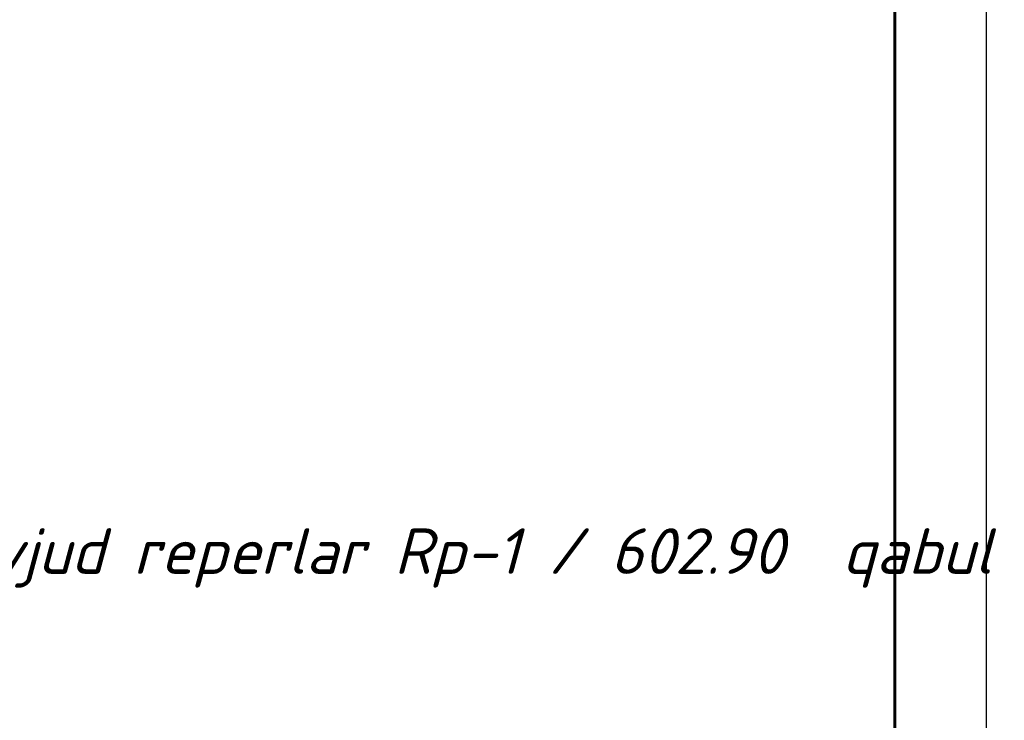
# Model space of a CAD drawing. Header units: inches. Extents: x -397 to 1532, y 9 to 603.
# Tile 28 of 29: x 565 to 619, y 70 to 109. Entities that reach past the tile are written whole.
import ezdxf

# ---------------------------------------------------------------- set-up
doc = ezdxf.new("R2010")
doc.units = ezdxf.units.IN
doc.header["$MEASUREMENT"] = 0
doc.styles.add('GOST_R', font='isocpeur.ttf', dxfattribs={"oblique": 15})

# ---------------------------------------------------------------- blocks, each defined once
blk = doc.blocks.new('*U26')
at = {"color": 0, "ltscale": 25}
blk.add_lwpolyline([(-59400, 42000), (0, 42000), (0, 0), (-59400, 0)], close=True, dxfattribs=at)
at = {"color": 0, "lineweight": 60, "ltscale": 25}
blk.add_lwpolyline([(-57400, 41500), (-500, 41500), (-500, 500), (-57400, 500)], close=True, dxfattribs=at)

msp = doc.modelspace()

# ---------------------------------------------------------------- block references
at = {"xscale": 0.01, "yscale": 0.01, "zscale": 0.01}
msp.add_blockref('*U26', (617.567, 9.377), dxfattribs=at)

# ---------------------------------------------------------------- texts
at = {"color": 0, "insert": (430.763, 84.275), "char_height": 2.5, "width": 188.59004, "attachment_point": 4, "style": 'GOST_R'}
msp.add_mtext("\\A1;\\pi87.19306,l2.08305;{\\H1.4x;IZOX\\P\\pi92.21197;}\\P\\pi-2.08305;1.  Bosh reja sxemasi 1:500 miqyosli topografik tasvir asosida loyihalandi .\\P2.  Qo'zg'almas nuqtalar bog'lanish koordinatlarining boshlangich nuqtasi sifatida mavjud reperlar {\\C1;Rp-1 / 602.90 } qabul qilinsin.", dxfattribs=at)

doc.saveas('drawing.dxf')
